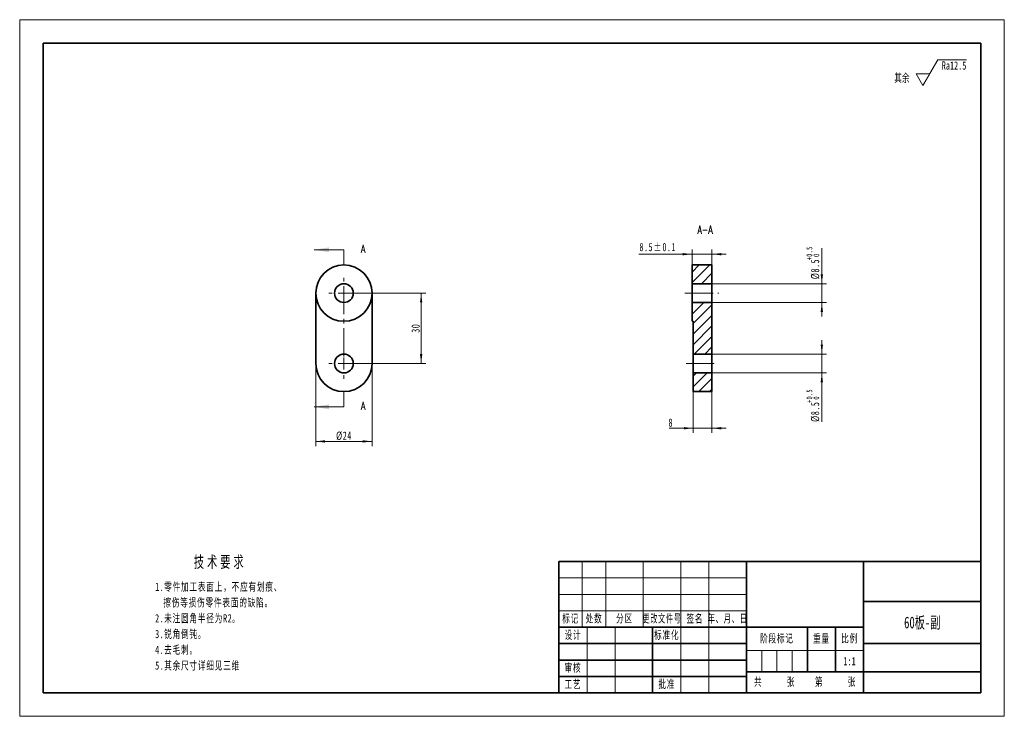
# Model space of a CAD drawing. Header units: millimetres. Extents: x -210 to 210, y -148 to 148.
import ezdxf
from ezdxf.enums import TextEntityAlignment as Align

# ---------------------------------------------------------------- set-up
doc = ezdxf.new("R2010")
doc.units = ezdxf.units.MM
doc.set_wipeout_variables(frame=1)
doc.linetypes.add('点画线', pattern=[18, 12, -2, 2, -2])
doc.layers.get('0').update_dxf_attribs({"lineweight": 35})
for name, color, linetype, lineweight in [('10', 7, 'Continuous', 18), ('中心线层', 1, '点画线', 18), ('剖面线层', 4, 'Continuous', 18), ('尺寸线层', 3, 'Continuous', 18), ('粗实线层', 7, 'Continuous', 35), ('细实线层', 7, 'Continuous', 18)]:
    doc.layers.add(name, color=color, linetype=linetype, lineweight=lineweight)
doc.styles.add('SLDTEXTSTYLE1', font='txt.shx', dxfattribs={"width": 0.7, "bigfont": 'gbcbig.shx'})
doc.styles.add('TitleStyle', font='txt', dxfattribs={"width": 0.667})
doc.styles.add('标准', font='txt', dxfattribs={"width": 0.667})
doc.dimstyles.new('GB_尺寸', dxfattribs={"dimtxt": 3.5, "dimasz": 4, "dimexe": 2, "dimexo": 0, "dimtad": 1, "dimdsep": 46, "dimtxsty": '标准', "dimblk": '_CAXARROW', "dimcen": 0, "dimdle": 6, "dimazin": 2, "dimtfac": 0.707107, "dimtdec": 3, "dimtmove": 2, "dimatfit": 3, "dimfxl": 0, "dimfrac": 2, "dimtolj": 1, "dimtzin": 0, "dimarcsym": 0})

# ---------------------------------------------------------------- blocks, each defined once
blk = doc.blocks.new('$CAXA_FRAME_13B17AC1$')
at = {"layer": '粗实线层'}
for p, q in [((-200, 138.5), (-200, -138.5)), ((200, 138.5), (-200, 138.5)), ((200, -138.5), (200, 138.5)), ((-200, -138.5), (200, -138.5))]:
    blk.add_line(p, q, dxfattribs=at)
at = {"layer": '细实线层'}
for p, q in [((210, 148.5), (-210, 148.5)), ((-210, 148.5), (-210, -148.5)), ((210, -148.5), (210, 148.5)), ((-210, -148.5), (210, -148.5))]:
    blk.add_line(p, q, dxfattribs=at)
blk = doc.blocks.new('$CAXA_TITLE_151E506F$')
at = {"layer": '粗实线层'}
for p, q in [((0, 56), (-180, 56)), ((-180, 56), (-180, 0)), ((-100, 56), (-100, 0)), ((-50, 56), (-50, 0)), ((0, 0), (0, 56)), ((0, 39), (-50, 39)), ((-50, 28), (-180, 28)), ((-140, 28), (-140, 0)), ((-74, 28), (-74, 9)), ((-62, 28), (-62, 9)), ((-100, 21), (-180, 21)), ((0, 21), (-50, 21)), ((-100, 14), (-180, 14)), ((0, 9), (-100, 9)), ((-100, 7), (-180, 7)), ((0, 0), (-180, 0))]:
    blk.add_line(p, q, dxfattribs=at)
at = {"layer": '细实线层'}
for p, q in [((-170, 56), (-170, 28)), ((-160, 56), (-160, 28)), ((-144, 56), (-144, 28)), ((-128, 56), (-128, 0)), ((-116, 56), (-116, 0)), ((-100, 49), (-180, 49)), ((-100, 42), (-180, 42)), ((-100, 35), (-180, 35)), ((-168, 28), (-168, 0)), ((-156, 28), (-156, 0)), ((-50, 18), (-100, 18)), ((-93.5, 18), (-93.5, 9)), ((-87, 18), (-87, 9)), ((-80.5, 18), (-80.5, 9))]:
    blk.add_line(p, q, dxfattribs=at)
at = {"layer": '尺寸线层', "char_height": 3.5, "attachment_point": 5, "line_spacing_factor": 1.369753, "style": '标准'}
for s, insert, width in [('\\T1.1;标记', (-175, 31.5), 18), ('\\T1.1;处数', (-165, 31.5), 18), ('\\T1.1;分区', (-152, 31.5), 30), ('\\T1.1;{\\W0.618357;更改文件号}', (-136, 31.5), 30), ('\\T1.1;签名', (-122, 31.5), 22), ('\\T1.1;{\\W0.634692;年、月、日}', (-108, 31.5), 30), ('\\T1.1;设计', (-174, 24.5), 22), ('\\T1.1;标准化', (-134, 24.5), 22), ('\\T1.1;阶段标记', (-87, 23), 50), ('\\T1.1;重量', (-68, 23), 22), ('\\T1.1;比例', (-56, 23), 22), ('\\T1.1;审核', (-174, 10.5), 22), ('\\T1.1;工艺', (-174, 3.5), 22), ('\\T1.1;批准', (-134, 3.5), 22), ('\\T1.1;共', (-95, 4.5), 8), ('\\T1.1;张', (-81, 4.5), 8), ('\\T1.1;第', (-69, 4.5), 8), ('\\T1.1;张', (-55, 4.5), 8)]:
    blk.add_mtext(s, dxfattribs=dict(at, insert=insert, width=width))
at = {"layer": '尺寸线层', "style": '标准'}
for tag, height, width, p in [('标记C', 3.54, 0.667, (-175, 52.5)), ('处数C', 3.54, 0.667, (-165, 52.5)), ('分区C', 3.54, 0.667, (-152, 52.5)), ('更改文件号C', 3.54, 0.512156, (-136, 52.5)), ('更改签名C', 3.54, 0.459969, (-122, 52.5)), ('更改日期C', 3.54, 0.62723, (-108, 52.5)), ('单位名称', 5.05, 0.667, (-25, 47.5)), ('标记B', 3.54, 0.667, (-175, 45.5)), ('处数B', 3.54, 0.667, (-165, 45.5)), ('分区B', 3.54, 0.667, (-152, 45.5)), ('更改文件号B', 3.54, 0.512156, (-136, 45.5)), ('更改签名B', 3.54, 0.459969, (-122, 45.5)), ('更改日期B', 3.54, 0.62723, (-108, 45.5)), ('材料名称', 5.05, 0.667, (-75, 42)), ('标记A', 3.54, 0.667, (-175, 38.5)), ('处数A', 3.54, 0.667, (-165, 38.5)), ('分区A', 3.54, 0.667, (-152, 38.5)), ('更改文件号A', 3.54, 0.512156, (-136, 38.5)), ('更改签名A', 3.54, 0.459969, (-122, 38.5)), ('更改日期A', 3.54, 0.62723, (-108, 38.5)), ('图纸名称', 5.05, 0.667, (-25, 30)), ('设计', 3.54, 0.667, (-162, 24.5)), ('设计日期', 3.54, 0.667, (-148, 24.5)), ('标准化', 3.54, 0.667, (-122, 24.5)), ('标准化日期', 3.54, 0.569556, (-108, 24.5)), ('图纸编号', 5.05, 0.667, (-25, 15)), ('审核', 3.54, 0.667, (-162, 10.5)), ('审核日期', 3.54, 0.667, (-148, 10.5)), ('阶段标记S', 3.54, 0.229984, (-96.75, 13.5)), ('阶段标记A', 3.54, 0.229984, (-90.25, 13.5)), ('阶段标记B', 3.54, 0.229984, (-83.75, 13.5)), ('阶段标记C', 3.54, 0.229984, (-77.25, 13.5)), ('重量', 3.54, 0.667, (-68, 13.5)), ('图纸比例', 3.54, 0.524733, (-56, 13.5)), ('工艺', 3.54, 0.667, (-162, 3.5)), ('工艺日期', 3.54, 0.667, (-148, 3.5)), ('批准', 3.54, 0.667, (-122, 3.5)), ('批准日期', 3.54, 0.667, (-108, 3.5)), ('页数', 3.54, 0.667, (-88, 4.5)), ('页码', 3.54, 0.667, (-62, 4.5)), ('投影符号', 3.54, 0.667, (-25, 4.5))]:
    blk.add_attdef(tag, text='', height=height, dxfattribs=dict(at, width=width)).set_placement(p, align=Align.MIDDLE_CENTER)
blk = doc.blocks.new('*X4')
at = {"layer": '尺寸线层', "color": 0, "linetype": 'ByBlock', "lineweight": -2, "line_spacing_factor": 1.15057}
for s, insert, char_height, width, attachment_point, style in [('\\T1.3;技术要求', (27.79, 0), 5, 114.1797, 2, 'TitleStyle'), ('\\T1.1;\\pxi-1,l1;1.零件加工表面上，不应有划痕、擦伤等损伤零件表面的缺陷。\\P2.未注圆角半径为R2。\\P3.锐角倒钝。\\P4.去毛刺。\\P5.其余尺寸详细见三维\\P', (0, -11.39), 3.5, 57.0899, 1, '标准')]:
    blk.add_mtext(s, dxfattribs=dict(at, insert=insert, char_height=char_height, width=width, attachment_point=attachment_point, style=style))
blk = doc.blocks.new('SW_CENTERMARKSYMBOL_0_6')
at = {"layer": '10', "color": 0}
for p, q in [((0, 5), (0, 6.5)), ((-5, 0), (-6.5, 0)), ((0, 0), (-2.5, 0)), ((0, 0), (0, 2.5)), ((0, 0), (0, -2.5)), ((0, 0), (2.5, 0)), ((5, 0), (6.5, 0)), ((0, -5), (0, -6.5))]:
    blk.add_line(p, q, dxfattribs=at)
blk = doc.blocks.new('SW_CENTERMARKSYMBOL_1')
at = {"layer": '10', "color": 0}
for p, q in [((0, 5), (0, 6.5)), ((-5, 0), (-6.5, 0)), ((0, 0), (-2.5, 0)), ((0, 0), (0, 2.5)), ((0, 0), (0, -2.5)), ((0, 0), (2.5, 0)), ((5, 0), (6.5, 0)), ((0, -5), (0, -6.5))]:
    blk.add_line(p, q, dxfattribs=at)
blk = doc.blocks.new('*X7')
at = {"layer": '尺寸线层', "linetype": 'Continuous'}
for points in [[(-38.76, 31.93), (-39.26, 27.93), (-38.26, 27.93)], [(-38.76, 1.93), (-39.26, 5.93), (-38.26, 5.93)]]:
    blk.add_hatch(color=0, dxfattribs=at).paths.add_polyline_path(points, flags=0)
at = {"layer": '尺寸线层', "color": 0, "linetype": 'Continuous'}
for p, q in [((-71.7, 31.93), (-36.76, 31.93)), ((-38.76, 1.93), (-38.76, 31.93)), ((-71.7, 1.93), (-36.76, 1.93))]:
    blk.add_line(p, q, dxfattribs=at)
at = {"layer": '尺寸线层', "color": 0, "insert": (-41.11, 16.93), "char_height": 3.5, "width": 7, "attachment_point": 5, "rotation": 90, "line_spacing_factor": 1.15057, "style": '标准'}
blk.add_mtext('\\T1.1;30', dxfattribs=at)
blk = doc.blocks.new('_CAXARROW')
blk.add_hatch(color=0).paths.add_polyline_path([(0, 0), (-1, 0.125), (-1, -0.125)], flags=0)
blk = doc.blocks.new('*X8')
at = {"layer": '尺寸线层', "linetype": 'Continuous'}
for points in [[(-83.7, -31.3), (-79.7, -30.8), (-79.7, -31.8)], [(-59.7, -31.3), (-63.7, -30.8), (-63.7, -31.8)]]:
    blk.add_hatch(color=0, dxfattribs=at).paths.add_polyline_path(points, flags=0)
at = {"layer": '尺寸线层', "color": 0, "linetype": 'Continuous'}
for p, q in [((-83.7, 1.93), (-83.7, -33.3)), ((-59.7, 1.93), (-59.7, -33.3)), ((-83.7, -31.3), (-59.7, -31.3))]:
    blk.add_line(p, q, dxfattribs=at)
at = {"layer": '尺寸线层', "color": 0, "insert": (-71.7, -28.94), "char_height": 3.5, "width": 11.5236, "attachment_point": 5, "line_spacing_factor": 1.15057, "style": '标准'}
blk.add_mtext('\\T1.1;%%C24', dxfattribs=at)
blk = doc.blocks.new('*X10')
at = {"layer": '尺寸线层', "color": 0, "char_height": 3.5, "attachment_point": 1, "rotation": 90, "line_spacing_factor": 1.15057, "style": '标准'}
for s, insert, width in [('\\T1.1;{\\H0.707107x;+0.5}', (125.6, 45.92), 19.6447), ('\\T1.1;%%C8.5', (127.53, 37.86), 53.0059), ('\\T1.1;{\\H0.707107x;0}', (128.56, 47.36), 19.6447)]:
    blk.add_mtext(s, dxfattribs=dict(at, insert=insert, width=width))
blk = doc.blocks.new('*X9')
at = {"layer": '尺寸线层', "linetype": 'Continuous'}
for points in [[(132.16, 35.93), (131.66, 39.93), (132.66, 39.93)], [(132.16, 27.93), (131.66, 23.93), (132.66, 23.93)]]:
    blk.add_hatch(color=0, dxfattribs=at).paths.add_polyline_path(points, flags=0)
at = {"layer": '尺寸线层', "color": 0, "linetype": 'Continuous'}
for p, q in [((132.16, 21.93), (132.16, 51.06)), ((85.3, 35.93), (134.16, 35.93)), ((85.3, 27.93), (134.16, 27.93))]:
    blk.add_line(p, q, dxfattribs=at)
at = {"layer": '尺寸线层', "color": 0}
blk.add_blockref('*X10', (0, 0), dxfattribs=at)
blk = doc.blocks.new('*X12')
at = {"layer": '尺寸线层', "color": 0, "char_height": 3.5, "attachment_point": 1, "rotation": 90, "line_spacing_factor": 1.15057, "style": '标准'}
for s, insert, width in [('\\T1.1;{\\H0.707107x;+0.5}', (125.6, -14.92), 19.6447), ('\\T1.1;{\\H0.707107x;0}', (128.56, -13.48), 19.6447), ('\\T1.1;%%C8.5', (127.53, -22.98), 53.0059)]:
    blk.add_mtext(s, dxfattribs=dict(at, insert=insert, width=width))
blk = doc.blocks.new('*X11')
at = {"layer": '尺寸线层', "linetype": 'Continuous'}
for points in [[(132.16, 5.93), (131.66, 9.93), (132.66, 9.93)], [(132.16, -2.07), (131.66, -6.07), (132.66, -6.07)]]:
    blk.add_hatch(color=0, dxfattribs=at).paths.add_polyline_path(points, flags=0)
at = {"layer": '尺寸线层', "color": 0, "linetype": 'Continuous'}
for p, q in [((132.16, -22.93), (132.16, 11.93)), ((85.3, 5.93), (134.16, 5.93)), ((85.3, -2.07), (134.16, -2.07))]:
    blk.add_line(p, q, dxfattribs=at)
at = {"layer": '尺寸线层', "color": 0}
blk.add_blockref('*X12', (0, 0), dxfattribs=at)
blk = doc.blocks.new('*X13')
at = {"layer": '尺寸线层', "linetype": 'Continuous'}
for points in [[(77.3, -25.68), (73.3, -26.18), (73.3, -25.18)], [(85.3, -25.68), (89.3, -26.18), (89.3, -25.18)]]:
    blk.add_hatch(color=0, dxfattribs=at).paths.add_polyline_path(points, flags=0)
at = {"layer": '尺寸线层', "color": 0, "linetype": 'Continuous'}
for p, q in [((77.3, -10.07), (77.3, -27.68)), ((85.3, -10.07), (85.3, -27.68)), ((91.3, -25.68), (67.04, -25.68))]:
    blk.add_line(p, q, dxfattribs=at)
at = {"layer": '尺寸线层', "color": 0, "insert": (67.7, -23.32), "char_height": 3.5, "width": 7, "attachment_point": 5, "line_spacing_factor": 1.15057, "style": '标准'}
blk.add_mtext('\\T1.1;8', dxfattribs=at)
blk = doc.blocks.new('*X15')
at = {"layer": '尺寸线层', "color": 0, "char_height": 3.5, "attachment_point": 1, "line_spacing_factor": 1.15057, "style": '标准'}
for s, insert, width in [('\\T1.1;8.5', (54.37, 53.32), 54.3389), ('\\T1.1;%%P0.1', (60.31, 53.32), 34.2427)]:
    blk.add_mtext(s, dxfattribs=dict(at, insert=insert, width=width))
blk = doc.blocks.new('*X14')
at = {"layer": '尺寸线层', "linetype": 'Continuous'}
for points in [[(76.8, 48.52), (72.8, 48.02), (72.8, 49.02)], [(85.3, 48.52), (89.3, 48.02), (89.3, 49.02)]]:
    blk.add_hatch(color=0, dxfattribs=at).paths.add_polyline_path(points, flags=0)
at = {"layer": '尺寸线层', "color": 0, "linetype": 'Continuous'}
for p, q in [((76.8, 31.93), (76.8, 50.52)), ((85.3, 31.93), (85.3, 50.52)), ((91.3, 48.52), (54.05, 48.52))]:
    blk.add_line(p, q, dxfattribs=at)
at = {"layer": '尺寸线层', "color": 0}
blk.add_blockref('*X15', (0, 0), dxfattribs=at)
blk = doc.blocks.new('*X16')
at = {"layer": '尺寸线层', "color": 0, "linetype": 'Continuous'}
for p, q in [((0, 0), (6.35, 11)), ((6.35, 11), (18.57, 11)), ((0, 0), (-2.89, 5)), ((-2.89, 5), (2.89, 5))]:
    blk.add_line(p, q, dxfattribs=at)
at = {"layer": '尺寸线层', "color": 0, "style": '标准', "width": 0.667}
blk.add_text('Ra12.5', height=3.5, dxfattribs=at).set_placement((13.3, 8.56), align=Align.MIDDLE_CENTER)
blk.add_text('其余', height=3.5, dxfattribs=at).set_placement((-5.69, 3.25), align=Align.MIDDLE_RIGHT)

msp = doc.modelspace()

# ---------------------------------------------------------------- hatches: boundary and pattern name
at = {"layer": '剖面线层'}
h = msp.add_hatch(dxfattribs=at)
h.set_pattern_fill('ANSI31', color=256, style=0, pattern_type=0)
h.paths.add_polyline_path([(76.795, 35.926), (85.295, 35.926), (85.295, 43.926), (76.795, 43.926)], flags=0)
h = msp.add_hatch(dxfattribs=at)
h.set_pattern_fill('ANSI31', color=256, style=0, pattern_type=0)
h.paths.add_polyline_path([(77.295, 5.926), (85.295, 5.926), (85.295, 27.926), (76.795, 27.926), (76.795, 19.926), (77.295, 19.926)], flags=0)
h = msp.add_hatch(dxfattribs=at)
h.set_pattern_fill('ANSI31', color=256, style=0, pattern_type=0)
h.paths.add_polyline_path([(77.295, -2.074), (77.295, -10.074), (85.295, -10.074), (85.295, -2.074)], flags=0)
at = {"layer": '尺寸线层'}
for points in [[(-84.395, 50.406), (-78.045, 49.39), (-78.045, 51.422)], [(-84.395, -16.554), (-78.045, -17.57), (-78.045, -15.538)]]:
    msp.add_hatch(color=256, dxfattribs=at).paths.add_polyline_path(points, flags=0)

# ---------------------------------------------------------------- linework, layer by layer
at = {"layer": '中心线层'}
for p, q in [((-71.695, 34.926), (-71.695, -1.074)), ((73.795, 31.926), (88.295, 31.926)), ((74.295, 1.926), (88.295, 1.926))]:
    msp.add_line(p, q, dxfattribs=at)
at = {"layer": '尺寸线层'}
for p, q in [((-71.695, 50.406), (-84.395, 50.406)), ((-71.695, 50.406), (-71.695, 44.056)), ((-71.695, -16.554), (-71.695, -10.204)), ((-71.695, -16.554), (-84.395, -16.554))]:
    msp.add_line(p, q, dxfattribs=at)
at = {"layer": '粗实线层'}
for p, q in [((85.295, 43.926), (76.795, 43.926)), ((76.795, 35.926), (76.795, 43.926)), ((85.295, 35.926), (85.295, 43.926)), ((85.295, 35.926), (76.795, 35.926)), ((76.795, 35.926), (76.795, 27.926)), ((85.295, 35.926), (85.295, 27.926)), ((-83.695, 31.926), (-83.695, 1.926)), ((-59.695, 1.926), (-59.695, 31.926)), ((76.795, 27.926), (85.295, 27.926)), ((76.795, 19.926), (76.795, 27.926)), ((85.295, 5.926), (85.295, 27.926)), ((76.795, 19.926), (77.295, 19.926)), ((77.295, 5.926), (77.295, 19.926)), ((85.295, 5.926), (77.295, 5.926)), ((77.295, 5.926), (77.295, -2.074)), ((85.295, 5.926), (85.295, -2.074)), ((77.295, -2.074), (85.295, -2.074)), ((77.295, -10.074), (77.295, -2.074)), ((85.295, -10.074), (85.295, -2.074)), ((77.295, -10.074), (85.295, -10.074))]:
    msp.add_line(p, q, dxfattribs=at)
for centre, radius in [((-71.695, 31.926), 12), ((-71.695, 31.926), 4), ((-71.695, 1.926), 4)]:
    msp.add_circle(centre, radius, dxfattribs=at)
msp.add_arc((-71.695, 1.926), 12, 180, 0, dxfattribs=at)

# ---------------------------------------------------------------- block references
at = {"layer": '中心线层'}
for name, p in [('SW_CENTERMARKSYMBOL_0_6', (-71.695, 31.926)), ('SW_CENTERMARKSYMBOL_1', (-71.695, 1.926))]:
    msp.add_blockref(name, p, dxfattribs=at)
at = {"layer": '尺寸线层'}
msp.add_blockref('*X4', (-152.226, -80.144), dxfattribs=at)
at = {"layer": '粗实线层'}
msp.add_blockref('$CAXA_FRAME_13B17AC1$', (0, 0), dxfattribs=at)
ref = msp.add_blockref('$CAXA_TITLE_151E506F$', (200, -138.5), dxfattribs=at)
ref.add_attrib('图纸名称', '60板-副', dxfattribs={"layer": '尺寸线层', "height": 5, "style": '标准', "width": 0.667}).set_placement((175, -108.5), align=Align.MIDDLE_CENTER)
ref.add_attrib('图纸比例', '1:1', dxfattribs={"layer": '尺寸线层', "height": 3.5, "style": '标准', "width": 0.667}).set_placement((144, -125), align=Align.MIDDLE_CENTER)

# ---------------------------------------------------------------- texts
at = {"layer": '尺寸线层', "char_height": 3.5, "style": 'SLDTEXTSTYLE1'}
for s, insert, width, attachment_point in [('A-A', (82.372, 60.712), 9.8, 2), ('A', (-64.467, 52.572), 2.8, 1), ('A', (-64.467, -14.388), 2.8, 1)]:
    msp.add_mtext(s, dxfattribs=dict(at, insert=insert, width=width, attachment_point=attachment_point))

# ---------------------------------------------------------------- dimensions: what is measured, and where the dimension line sits
at = {"layer": '尺寸线层'}
for base, p1, p2, picture, middle in [((132.159, 35.926), (85.295, 27.926), (85.295, 35.926), '*X9', (128.361, 44.486)), ((132.159, 5.926), (85.295, -2.074), (85.295, 5.926), '*X11', (128.361, -16.353))]:
    dim = msp.add_linear_dim(base=base, p1=p1, p2=p2, angle=90, text='\\A1;%%C8.5{\\H0.707107x;\\S+0.5^  0;}', dimstyle='GB_尺寸', override={"dimscale": 1, "dimsah": 1, "dimtfill": 1, "dimtzin": 0}, dxfattribs=at)
    dim.commit()
    dim.dimension.update_dxf_attribs({"geometry": picture, "text_midpoint": middle, "dimtype": 160})
for base, p1, p2, override, picture, middle in [((76.795, 48.522), (85.295, 31.926), (76.795, 31.926), {"dimscale": 1, "dimsah": 1, "dimtol": 1, "dimtp": 0.1, "dimtm": 0.1, "dimtfac": 1, "dimtfill": 1, "dimtzin": 0}, '*X14', (61.165, 51.545)), ((77.295, -25.675), (85.295, -10.074), (77.295, -10.074), {"dimscale": 1, "dimsah": 1, "dimtfill": 1, "dimtzin": 0}, '*X13', (67.7, -23.32))]:
    dim = msp.add_linear_dim(base=base, p1=p1, p2=p2, angle=180, dimstyle='GB_尺寸', override=override, dxfattribs=at)
    dim.commit()
    dim.dimension.update_dxf_attribs({"geometry": picture, "text_midpoint": middle, "dimtype": 160})
dim = msp.add_linear_dim(base=(-38.759, 31.926), p1=(-71.695, 1.926), p2=(-71.695, 31.926), angle=90, dimstyle='GB_尺寸', override={"dimscale": 1, "dimsah": 1, "dimtfill": 1, "dimtzin": 0}, dxfattribs=at)
dim.commit()
dim.dimension.update_dxf_attribs({"geometry": '*X7', "text_midpoint": (-41.114, 16.926)})
dim = msp.add_linear_dim(base=(-59.695, -31.298), p1=(-83.695, 1.926), p2=(-59.695, 1.926), dimstyle='GB_尺寸', override={"dimscale": 1, "dimpost": '%%C<>', "dimsah": 1, "dimtfac": 1, "dimtfill": 1, "dimtzin": 0}, dxfattribs=at)
dim.commit()
dim.dimension.update_dxf_attribs({"geometry": '*X8', "text_midpoint": (-71.695, -28.942)})

# ---------------------------------------------------------------- next in the draw order: wipeouts: each hides what was drawn before it
msp.add_wipeout([(175.278, 120.413), (178.165, 125.413), (178.165, 125.413), (172.392, 125.413), (172.392, 125.413)]).dxf.layer = '尺寸线层'

# ---------------------------------------------------------------- next in the draw order: block references
msp.add_blockref('*X16', (175.278, 120.413), dxfattribs=at)

doc.saveas('drawing.dxf')
